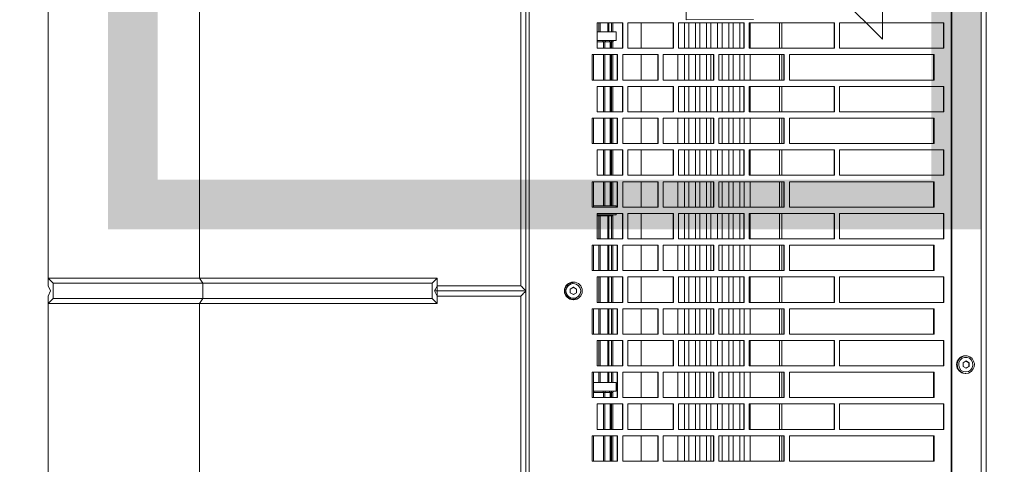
# Model space of a CAD drawing. Header units: millimetres. Extents: x 7483 to 13091, y 8111 to 13871.
# Tile 120 of 256: x 8736 to 8775, y 9952 to 9969. Entities that reach past the tile are written whole.
import ezdxf

# ---------------------------------------------------------------- set-up
doc = ezdxf.new("R2010")
doc.units = ezdxf.units.MM
for name, color, linetype, lineweight, true_color in [('a___wymiary', 7, 'Continuous', 5, 0x000000), ('IE_SRS', 7, 'Continuous', 18, 0x000000), ('OPRAWY_KIERUNKOWE', 7, 'Continuous', 5, 0x00e000), ('wymiary', 7, 'Continuous', 5, 0xb2b2b2)]:
    doc.layers.add(name, color=color, linetype=linetype, lineweight=lineweight, true_color=true_color)
doc.styles.add('Arial', font='arial.ttf')
doc.styles.get("Standard").update_dxf_attribs({"font": 'arial.ttf'})
doc.dimstyles.new('wymiary agp1', dxfattribs={"dimtxt": 16, "dimasz": 5, "dimexe": 30, "dimexo": 60, "dimgap": 1.8, "dimtad": 1, "dimdec": 3, "dimrnd": 0.5, "dimdsep": 46, "dimtxsty": 'Arial', "dimblk": 'znacznik', "dimcen": 1.5, "dimse1": 1, "dimse2": 1, "dimclrd": 256, "dimazin": 0, "dimtfac": 1, "dimtdec": 3, "dimtmove": 1, "dimatfit": 3, "dimldrblk": 'znacznik', "dimfxl": 0, "dimlwd": -1, "dimarcsym": 0})

# ---------------------------------------------------------------- blocks, each defined once
blk = doc.blocks.new('znacznik')
at = {"layer": 'a___wymiary'}
for p, q in [((0, 1.3936), (0, -1.3936)), ((1.3936, 0), (-1.3936, 0))]:
    blk.add_line(p, q, dxfattribs=at)
at = {"layer": 'a___wymiary', "const_width": 0.2}
blk.add_lwpolyline([(0.8759, 0.8759), (-0.8759, -0.8759)], dxfattribs=at)
blk = doc.blocks.new('*D1303')
at = {"layer": 'Defpoints', "color": 0, "transparency": 16777216}
for p in [(8555.286, 11469.362), (10277.023, 11469.362), (8692.028, 9219.562)]:
    blk.add_point(p, dxfattribs=at)
at = {"layer": 'wymiary', "color": 253, "true_color": 0x999999, "transparency": 16777216}
blk.add_line((8555.286, 9224.562), (8555.286, 11464.362), dxfattribs=at)
at = {"layer": 'wymiary', "color": 253, "true_color": 0x999999, "transparency": 16777216, "xscale": 5, "yscale": 5, "zscale": 5}
for p, rotation in [((8555.286, 11469.362), 90), ((8555.286, 9219.562), 270)]:
    blk.add_blockref('znacznik', p, dxfattribs=dict(at, rotation=rotation))
at = {"layer": 'wymiary', "color": 18, "true_color": 0x000000, "transparency": 16777216, "insert": (8545.317, 10344.462), "char_height": 16, "attachment_point": 5, "rotation": 90, "style": 'Arial'}
blk.add_mtext('2250', dxfattribs=at)
blk = doc.blocks.new('Drzwi góra')
at = {"layer": 'OPRAWY_KIERUNKOWE'}
for p, q in [((25.845, -5.573), (21.404, -5.571)), ((25.844, -8.211), (25.845, -5.573)), ((24.855, -11.524), (26.617, -13.285)), ((26.617, -13.285), (16.002, -13.285))]:
    blk.add_line(p, q, dxfattribs=at)
at = {"layer": 'OPRAWY_KIERUNKOWE', "const_width": 1.95}
blk.add_lwpolyline([(-33.116, 16.19), (33.116, 16.19), (33.116, -16.19), (-33.116, -16.19)], close=True, dxfattribs=at)
blk = doc.blocks.new('*U2186')
at = {"layer": 'OPRAWY_KIERUNKOWE', "xscale": -1, "rotation": 180}
blk.add_blockref('Drzwi góra', (0, 0), dxfattribs=at)
at = {"layer": 'OPRAWY_KIERUNKOWE', "flags": 8}
for tag, p, height in [('LABEL', (-36.738, -25.828), 18), ('EL', (-36.738, -44.966), 16.19), ('CB', (-36.738, -64.104), 16.19)]:
    blk.add_attdef(tag, p, '', height=height, dxfattribs=at)
at = {"layer": 'OPRAWY_KIERUNKOWE'}
for tag, p, height in [('PIKT', (-33.116, -26.11), 8), ('H', (-36.738, -83.242), 16.19)]:
    blk.add_attdef(tag, p, '', height=height, dxfattribs=at)
blk = doc.blocks.new('fffffffffffffffffffffffff')
at = {"layer": 'OPRAWY_KIERUNKOWE', "color": 90, "rotation": 270}
blk.add_blockref('*U2186', (88288.486, 9995.153, 1), dxfattribs=at)
blk = doc.blocks.new('A$C68926FC6')
at = {"color": 7, "linetype": 'Continuous'}
for p, q in [((-721.01, 0), (-496.01, 0)), ((-496.01, -59.61), (-496.01, 0)), ((-496.01, 0), (-494.01, -2)), ((-493.01, 0), (-496.01, 0)), ((-491.01, -1), (-493.01, 0)), ((-489.01, 0), (-491.01, -1)), ((-486.01, 0), (-489.01, 0)), ((-486.01, 0), (-488.01, -2)), ((-486.01, 0), (-486.01, -59.61)), ((-486.01, 0), (-261.01, 0)), ((-494.01, -60.93), (-494.01, -2)), ((-494.01, -2), (-488.01, -2)), ((-488.01, -60.93), (-488.01, -2)), ((-721.01, -59.61), (-496.01, -59.61)), ((-496.01, -153), (-496.01, -59.61)), ((-496.01, -59.61), (-494.01, -60.93)), ((-494.01, -151.05), (-494.01, -60.93)), ((-494.01, -60.93), (-488.01, -60.93)), ((-486.01, -59.61), (-488.01, -60.93)), ((-488.01, -151.05), (-488.01, -60.93)), ((-486.01, -59.61), (-486.01, -153)), ((-486.01, -59.61), (-261.01, -59.61)), ((-494.01, -151.05), (-496.01, -153)), ((-496.01, -153), (-493.01, -153)), ((-494.01, -151.05), (-488.01, -151.05)), ((-491.01, -153.02), (-493.01, -153)), ((-489.01, -153), (-491.01, -153.02)), ((-489.01, -153), (-486.01, -153)), ((-486.01, -153), (-488.01, -151.05)), ((775.99, -189.28), (-756.01, -189.28)), ((-726.01, -187.97), (-491.01, -187.97)), ((-724.01, -186.01), (-493.01, -186.01)), ((-491.01, -187.97), (-256.01, -187.97)), ((-489.01, -186.01), (-258.01, -186.01)), ((-494.51, -206.59), (-494.51, -206.61)), ((-491.73, -205.39), (-492.45, -206.64)), ((-492.45, -206.59), (-491.73, -207.84)), ((-492.45, -206.64), (-491.73, -207.88)), ((-491.73, -207.88), (-491.73, -207.84)), ((-491.73, -207.84), (-490.28, -207.84)), ((-489.56, -206.64), (-490.28, -205.39)), ((-490.28, -207.84), (-489.56, -206.59)), ((-490.28, -207.88), (-489.56, -206.64)), ((-490.28, -207.88), (-490.28, -207.84)), ((-487.51, -206.61), (-487.51, -206.59)), ((-548.01, -214.02), (-558.01, -214.02)), ((-558.01, -214.02), (-558.01, -224.03)), ((-548.01, -214.5), (-558.01, -214.5)), ((-548.01, -224.03), (-548.01, -214.02)), ((-545.51, -216.03), (-545.51, -226.03)), ((-535.51, -216.03), (-545.51, -216.03)), ((-535.51, -226.03), (-535.51, -216.03)), ((-523.01, -214.02), (-533.01, -214.02)), ((-533.01, -214.02), (-533.01, -224.03)), ((-523.01, -214.5), (-533.01, -214.5)), ((-530.51, -223.5), (-530.51, -214.5)), ((-527.01, -223.5), (-527.01, -214.5)), ((-523.01, -224.03), (-523.01, -214.02)), ((-520.51, -216.03), (-520.51, -226.03)), ((-510.51, -216.03), (-520.51, -216.03)), ((-510.51, -226.03), (-510.51, -216.03)), ((-498.01, -214.02), (-508.01, -214.02)), ((-508.01, -214.02), (-508.01, -224.03)), ((-498.01, -214.5), (-508.01, -214.5)), ((-498.01, -224.03), (-498.01, -214.02)), ((-495.51, -216.03), (-495.51, -226.03)), ((-485.51, -216.03), (-495.51, -216.03)), ((-485.51, -226.03), (-485.51, -216.03)), ((-473.01, -214.02), (-483.01, -214.02)), ((-483.01, -214.02), (-483.01, -224.03)), ((-473.01, -214.5), (-483.01, -214.5)), ((-473.01, -224.03), (-473.01, -214.02)), ((-470.51, -216.03), (-470.51, -226.03)), ((-460.51, -216.03), (-470.51, -216.03)), ((-461.01, -223.5), (-461.01, -216.03)), ((-460.51, -226.03), (-460.51, -216.03)), ((-448.01, -214.02), (-458.01, -214.02)), ((-458.01, -214.02), (-458.01, -224.03)), ((-448.01, -214.5), (-458.01, -214.5)), ((-457.51, -223.5), (-457.51, -214.45)), ((-448.01, -224.03), (-448.01, -214.02)), ((-445.51, -216.03), (-445.51, -226.03)), ((-435.51, -216.03), (-445.51, -216.03)), ((-435.51, -226.03), (-435.51, -216.03)), ((-423.01, -214.02), (-433.01, -214.02)), ((-433.01, -214.02), (-433.01, -224.03)), ((-423.01, -214.5), (-433.01, -214.5)), ((-423.01, -224.03), (-423.01, -214.02)), ((-420.51, -216.03), (-420.51, -226.03)), ((-410.51, -216.03), (-420.51, -216.03)), ((-410.51, -226.03), (-410.51, -216.03)), ((-398.01, -214.02), (-408.01, -214.02)), ((-408.01, -214.02), (-408.01, -224.03)), ((-398.01, -214.5), (-408.01, -214.5)), ((-398.01, -224.03), (-398.01, -214.02)), ((-395.51, -216.03), (-395.51, -226.03)), ((-385.51, -216.03), (-395.51, -216.03)), ((-392.51, -223.5), (-392.51, -216.03)), ((-389.01, -223.5), (-389.01, -216.03)), ((-385.51, -226.03), (-385.51, -216.03)), ((-558.01, -218.94), (-548.01, -218.94)), ((-545.51, -218.94), (-535.51, -218.94)), ((-533.01, -218.94), (-531.01, -218.94)), ((-527.01, -217.17), (-523.01, -217.17)), ((-527.01, -220.62), (-523.01, -220.62)), ((-520.51, -217.17), (-510.51, -217.17)), ((-520.51, -220.62), (-510.51, -220.62)), ((-508.01, -217.17), (-498.01, -217.17)), ((-508.01, -220.62), (-498.01, -220.62)), ((-495.51, -217.17), (-485.51, -217.17)), ((-495.51, -220.62), (-485.51, -220.62)), ((-483.01, -217.17), (-473.01, -217.17)), ((-483.01, -220.62), (-473.01, -220.62)), ((-470.51, -217.17), (-461.51, -217.17)), ((-470.51, -220.62), (-461.51, -220.62)), ((-457.51, -218.94), (-448.01, -218.94)), ((-445.51, -218.94), (-435.51, -218.94)), ((-433.01, -218.94), (-423.01, -218.94)), ((-420.51, -218.94), (-410.51, -218.94)), ((-408.01, -218.94), (-398.01, -218.94)), ((-395.51, -218.94), (-393.01, -218.94)), ((-389.01, -217.17), (-385.51, -217.17)), ((-389.01, -220.62), (-385.51, -220.62)), ((-558.01, -221.52), (-548.01, -221.52)), ((-558.01, -222.11), (-548.01, -222.11)), ((-558.01, -223.88), (-548.01, -223.88)), ((-558.01, -224.03), (-548.01, -224.03)), ((-545.51, -221.52), (-535.51, -221.52)), ((-545.51, -222.11), (-535.51, -222.11)), ((-533.01, -221.52), (-531.01, -221.52)), ((-533.01, -222.11), (-531.01, -222.11)), ((-533.01, -223.88), (-523.01, -223.88)), ((-533.01, -224.03), (-523.01, -224.03)), ((-530.51, -223.5), (-527.01, -223.5)), ((-527.01, -222.1), (-523.01, -222.1)), ((-520.51, -222.1), (-510.51, -222.1)), ((-508.01, -222.1), (-498.01, -222.1)), ((-508.01, -223.88), (-498.01, -223.88)), ((-508.01, -224.03), (-498.01, -224.03)), ((-495.51, -222.1), (-485.51, -222.1)), ((-483.01, -222.1), (-473.01, -222.1)), ((-483.01, -223.88), (-473.01, -223.88)), ((-483.01, -224.03), (-473.01, -224.03)), ((-470.51, -222.1), (-461.51, -222.1)), ((-461.01, -223.5), (-460.51, -223.5)), ((-458.01, -223.5), (-457.51, -223.5)), ((-458.01, -223.88), (-448.01, -223.88)), ((-458.01, -224.03), (-448.01, -224.03)), ((-457.51, -221.52), (-448.01, -221.52)), ((-457.51, -222.11), (-448.01, -222.11)), ((-445.51, -221.52), (-435.51, -221.52)), ((-445.51, -222.11), (-435.51, -222.11)), ((-433.01, -221.52), (-423.01, -221.52)), ((-433.01, -222.11), (-423.01, -222.11)), ((-433.01, -223.88), (-423.01, -223.88)), ((-433.01, -224.03), (-423.01, -224.03)), ((-420.51, -221.52), (-410.51, -221.52)), ((-420.51, -222.11), (-410.51, -222.11)), ((-408.01, -221.52), (-398.01, -221.52)), ((-408.01, -222.11), (-398.01, -222.11)), ((-408.01, -223.88), (-398.01, -223.88)), ((-408.01, -224.03), (-398.01, -224.03)), ((-395.51, -221.52), (-393.01, -221.52)), ((-395.51, -222.11), (-393.01, -222.11)), ((-392.51, -223.5), (-389.01, -223.5)), ((-389.01, -222.1), (-385.51, -222.1)), ((-548.01, -226.03), (-558.01, -226.03)), ((-558.01, -226.03), (-558.01, -240)), ((-548.01, -240), (-548.01, -226.03)), ((-545.51, -225.88), (-535.51, -225.88)), ((-545.51, -226.03), (-535.51, -226.03)), ((-545.51, -228.03), (-545.51, -245.97)), ((-535.51, -228.03), (-545.51, -228.03)), ((-535.51, -245.97), (-535.51, -228.03)), ((-523.01, -226.03), (-533.01, -226.03)), ((-533.01, -226.03), (-533.01, -240)), ((-523.01, -240), (-523.01, -226.03)), ((-520.51, -225.88), (-510.51, -225.88)), ((-520.51, -226.03), (-510.51, -226.03)), ((-520.51, -228.03), (-520.51, -245.97)), ((-510.51, -228.03), (-520.51, -228.03)), ((-510.51, -245.97), (-510.51, -228.03)), ((-498.01, -226.03), (-508.01, -226.03)), ((-508.01, -226.03), (-508.01, -240)), ((-498.01, -240), (-498.01, -226.03)), ((-495.51, -225.88), (-485.51, -225.88)), ((-495.51, -226.03), (-485.51, -226.03)), ((-495.51, -228.03), (-495.51, -245.97)), ((-485.51, -228.03), (-495.51, -228.03)), ((-485.51, -245.97), (-485.51, -228.03)), ((-473.01, -226.03), (-483.01, -226.03)), ((-483.01, -226.03), (-483.01, -240)), ((-473.01, -240), (-473.01, -226.03)), ((-470.51, -225.88), (-460.51, -225.88)), ((-470.51, -226.03), (-460.51, -226.03)), ((-470.51, -228.03), (-470.51, -245.97)), ((-460.51, -228.03), (-470.51, -228.03)), ((-460.51, -245.97), (-460.51, -228.03)), ((-448.01, -226.03), (-458.01, -226.03)), ((-458.01, -226.03), (-458.01, -240)), ((-448.01, -240), (-448.01, -226.03)), ((-445.51, -225.88), (-435.51, -225.88)), ((-445.51, -226.03), (-435.51, -226.03)), ((-445.51, -228.03), (-445.51, -245.97)), ((-435.51, -228.03), (-445.51, -228.03)), ((-435.51, -245.97), (-435.51, -228.03)), ((-423.01, -226.03), (-433.01, -226.03)), ((-433.01, -226.03), (-433.01, -240)), ((-423.01, -240), (-423.01, -226.03)), ((-420.51, -225.88), (-410.51, -225.88)), ((-420.51, -226.03), (-410.51, -226.03)), ((-420.51, -228.03), (-420.51, -245.97)), ((-410.51, -228.03), (-420.51, -228.03)), ((-410.51, -245.97), (-410.51, -228.03)), ((-398.01, -226.03), (-408.01, -226.03)), ((-408.01, -226.03), (-408.01, -240)), ((-398.01, -240), (-398.01, -226.03)), ((-395.51, -225.88), (-385.51, -225.88)), ((-395.51, -226.03), (-385.51, -226.03)), ((-395.51, -228.03), (-395.51, -245.97)), ((-385.51, -228.03), (-395.51, -228.03)), ((-385.51, -245.97), (-385.51, -228.03)), ((-548.01, -233.31), (-558.01, -233.31)), ((-535.51, -233.31), (-545.51, -233.31)), ((-523.01, -233.31), (-533.01, -233.31)), ((-510.51, -233.31), (-520.51, -233.31)), ((-498.01, -233.31), (-508.01, -233.31)), ((-485.51, -233.31), (-495.51, -233.31)), ((-473.01, -233.31), (-483.01, -233.31)), ((-460.51, -233.31), (-470.51, -233.31)), ((-448.01, -233.31), (-458.01, -233.31)), ((-435.51, -233.31), (-445.51, -233.31)), ((-423.01, -233.31), (-433.01, -233.31)), ((-410.51, -233.31), (-420.51, -233.31)), ((-398.01, -233.31), (-408.01, -233.31)), ((-385.51, -233.31), (-395.51, -233.31)), ((-558.01, -239.85), (-548.01, -239.85)), ((-558.01, -240), (-548.01, -240)), ((-533.01, -239.85), (-523.01, -239.85)), ((-533.01, -240), (-523.01, -240)), ((-508.01, -239.85), (-498.01, -239.85)), ((-508.01, -240), (-498.01, -240)), ((-483.01, -239.85), (-473.01, -239.85)), ((-483.01, -240), (-473.01, -240)), ((-458.01, -239.85), (-448.01, -239.85)), ((-458.01, -240), (-448.01, -240)), ((-433.01, -239.85), (-423.01, -239.85)), ((-433.01, -240), (-423.01, -240)), ((-408.01, -239.85), (-398.01, -239.85)), ((-408.01, -240), (-398.01, -240)), ((-548.01, -241.99), (-558.01, -241.99)), ((-558.01, -241.99), (-558.01, -261.87)), ((-548.01, -261.87), (-548.01, -241.99)), ((-523.01, -241.99), (-533.01, -241.99)), ((-533.01, -241.99), (-533.01, -261.87)), ((-523.01, -261.87), (-523.01, -241.99)), ((-498.01, -241.99), (-508.01, -241.99)), ((-508.01, -241.99), (-508.01, -261.87)), ((-498.01, -261.87), (-498.01, -241.99)), ((-473.01, -241.99), (-483.01, -241.99)), ((-483.01, -241.99), (-483.01, -261.87)), ((-473.01, -261.87), (-473.01, -241.99)), ((-448.01, -241.99), (-458.01, -241.99)), ((-458.01, -241.99), (-458.01, -261.87)), ((-448.01, -261.87), (-448.01, -241.99)), ((-423.01, -241.99), (-433.01, -241.99)), ((-433.01, -241.99), (-433.01, -261.87)), ((-423.01, -261.87), (-423.01, -241.99)), ((-398.01, -241.99), (-408.01, -241.99)), ((-408.01, -241.99), (-408.01, -261.87)), ((-398.01, -261.87), (-398.01, -241.99)), ((-548.01, -247.67), (-558.01, -247.67)), ((-545.51, -245.82), (-535.51, -245.82)), ((-545.51, -245.97), (-535.51, -245.97)), ((-523.01, -247.67), (-533.01, -247.67)), ((-520.51, -245.82), (-510.51, -245.82)), ((-520.51, -245.97), (-510.51, -245.97)), ((-498.01, -247.67), (-508.01, -247.67)), ((-495.51, -245.82), (-485.51, -245.82)), ((-495.51, -245.97), (-485.51, -245.97)), ((-473.01, -247.67), (-483.01, -247.67)), ((-470.51, -245.82), (-460.51, -245.82)), ((-470.51, -245.97), (-460.51, -245.97)), ((-448.01, -247.67), (-458.01, -247.67)), ((-445.51, -245.82), (-435.51, -245.82)), ((-445.51, -245.97), (-435.51, -245.97)), ((-423.01, -247.67), (-433.01, -247.67)), ((-420.51, -245.82), (-410.51, -245.82)), ((-420.51, -245.97), (-410.51, -245.97)), ((-398.01, -247.67), (-408.01, -247.67)), ((-395.51, -245.82), (-385.51, -245.82)), ((-395.51, -245.97), (-385.51, -245.97)), ((-548.01, -250.28), (-558.01, -250.28)), ((-545.51, -247.96), (-545.51, -273.77)), ((-535.51, -247.96), (-545.51, -247.96)), ((-535.51, -250.28), (-545.51, -250.28)), ((-535.51, -273.77), (-535.51, -247.96)), ((-523.01, -250.28), (-533.01, -250.28)), ((-520.51, -247.96), (-520.51, -273.77)), ((-510.51, -247.96), (-520.51, -247.96)), ((-510.51, -250.28), (-520.51, -250.28)), ((-510.51, -273.77), (-510.51, -247.96)), ((-498.01, -250.28), (-508.01, -250.28)), ((-495.51, -247.96), (-495.51, -273.77)), ((-485.51, -247.96), (-495.51, -247.96)), ((-485.51, -250.28), (-495.51, -250.28)), ((-485.51, -273.77), (-485.51, -247.96)), ((-473.01, -250.28), (-483.01, -250.28)), ((-470.51, -247.96), (-470.51, -273.77)), ((-460.51, -247.96), (-470.51, -247.96)), ((-460.51, -250.28), (-470.51, -250.28)), ((-460.51, -273.77), (-460.51, -247.96)), ((-448.01, -250.28), (-458.01, -250.28)), ((-445.51, -247.96), (-445.51, -273.77)), ((-435.51, -247.96), (-445.51, -247.96)), ((-435.51, -250.28), (-445.51, -250.28)), ((-435.51, -273.77), (-435.51, -247.96)), ((-423.01, -250.28), (-433.01, -250.28)), ((-420.51, -247.96), (-420.51, -273.77)), ((-410.51, -247.96), (-420.51, -247.96)), ((-410.51, -250.28), (-420.51, -250.28)), ((-410.51, -273.77), (-410.51, -247.96)), ((-398.01, -250.28), (-408.01, -250.28)), ((-395.51, -247.96), (-395.51, -273.77)), ((-385.51, -247.96), (-395.51, -247.96)), ((-385.51, -250.28), (-395.51, -250.28)), ((-385.51, -273.77), (-385.51, -247.96)), ((-558.01, -252.02), (-548.01, -252.02)), ((-548.01, -254.63), (-558.01, -254.63)), ((-545.51, -252.02), (-535.51, -252.02)), ((-535.51, -254.63), (-545.51, -254.63)), ((-533.01, -252.02), (-523.01, -252.02)), ((-523.01, -254.63), (-533.01, -254.63)), ((-520.51, -252.02), (-510.51, -252.02)), ((-510.51, -254.63), (-520.51, -254.63)), ((-508.01, -252.02), (-498.01, -252.02)), ((-498.01, -254.63), (-508.01, -254.63)), ((-495.51, -252.02), (-485.51, -252.02)), ((-485.51, -254.63), (-495.51, -254.63)), ((-483.01, -252.02), (-473.01, -252.02)), ((-473.01, -254.63), (-483.01, -254.63)), ((-470.51, -252.02), (-460.51, -252.02)), ((-460.51, -254.63), (-470.51, -254.63)), ((-458.01, -252.02), (-448.01, -252.02)), ((-448.01, -254.63), (-458.01, -254.63)), ((-445.51, -252.02), (-435.51, -252.02)), ((-435.51, -254.63), (-445.51, -254.63)), ((-433.01, -252.02), (-423.01, -252.02)), ((-423.01, -254.63), (-433.01, -254.63)), ((-420.51, -252.02), (-410.51, -252.02)), ((-410.51, -254.63), (-420.51, -254.63)), ((-408.01, -252.02), (-398.01, -252.02)), ((-398.01, -254.63), (-408.01, -254.63)), ((-395.51, -252.02), (-385.51, -252.02)), ((-385.51, -254.63), (-395.51, -254.63)), ((-558.01, -256.37), (-548.01, -256.37)), ((-548.01, -258.99), (-558.01, -258.99)), ((-545.51, -256.37), (-535.51, -256.37)), ((-535.51, -258.99), (-545.51, -258.99)), ((-533.01, -256.37), (-523.01, -256.37)), ((-523.01, -258.99), (-533.01, -258.99)), ((-520.51, -256.37), (-510.51, -256.37)), ((-510.51, -258.99), (-520.51, -258.99)), ((-508.01, -256.37), (-498.01, -256.37)), ((-498.01, -258.99), (-508.01, -258.99)), ((-495.51, -256.37), (-485.51, -256.37)), ((-485.51, -258.99), (-495.51, -258.99)), ((-483.01, -256.37), (-473.01, -256.37)), ((-473.01, -258.99), (-483.01, -258.99)), ((-470.51, -256.37), (-460.51, -256.37)), ((-460.51, -258.99), (-470.51, -258.99)), ((-458.01, -256.37), (-448.01, -256.37)), ((-448.01, -258.99), (-458.01, -258.99)), ((-445.51, -256.37), (-435.51, -256.37)), ((-435.51, -258.99), (-445.51, -258.99)), ((-433.01, -256.37), (-423.01, -256.37)), ((-423.01, -258.99), (-433.01, -258.99)), ((-420.51, -256.37), (-410.51, -256.37)), ((-410.51, -258.99), (-420.51, -258.99)), ((-408.01, -256.37), (-398.01, -256.37)), ((-398.01, -258.99), (-408.01, -258.99)), ((-395.51, -256.37), (-385.51, -256.37)), ((-385.51, -258.99), (-395.51, -258.99)), ((-558.01, -260.73), (-548.01, -260.73)), ((-558.01, -261.73), (-548.01, -261.73)), ((-558.01, -261.87), (-548.01, -261.87)), ((-545.51, -260.73), (-535.51, -260.73)), ((-533.01, -260.73), (-523.01, -260.73)), ((-533.01, -261.73), (-523.01, -261.73)), ((-533.01, -261.87), (-523.01, -261.87)), ((-520.51, -260.73), (-510.51, -260.73)), ((-508.01, -260.73), (-498.01, -260.73)), ((-508.01, -261.73), (-498.01, -261.73)), ((-508.01, -261.87), (-498.01, -261.87)), ((-495.51, -260.73), (-485.51, -260.73)), ((-483.01, -260.73), (-473.01, -260.73)), ((-483.01, -261.73), (-473.01, -261.73)), ((-483.01, -261.87), (-473.01, -261.87)), ((-470.51, -260.73), (-460.51, -260.73)), ((-458.01, -260.73), (-448.01, -260.73)), ((-458.01, -261.73), (-448.01, -261.73)), ((-458.01, -261.87), (-448.01, -261.87)), ((-445.51, -260.73), (-435.51, -260.73)), ((-433.01, -260.73), (-423.01, -260.73)), ((-433.01, -261.73), (-423.01, -261.73)), ((-433.01, -261.87), (-423.01, -261.87)), ((-420.51, -260.73), (-410.51, -260.73)), ((-408.01, -260.73), (-398.01, -260.73)), ((-408.01, -261.73), (-398.01, -261.73)), ((-408.01, -261.87), (-398.01, -261.87)), ((-395.51, -260.73), (-385.51, -260.73)), ((-548.01, -263.86), (-558.01, -263.86)), ((-558.01, -263.86), (-558.01, -289.58)), ((-558.01, -265.08), (-548.01, -265.08)), ((-548.01, -289.58), (-548.01, -263.86)), ((-535.51, -263.34), (-545.51, -263.34)), ((-545.51, -265.08), (-535.51, -265.08)), ((-523.01, -263.86), (-533.01, -263.86)), ((-533.01, -263.86), (-533.01, -289.58)), ((-533.01, -265.08), (-523.01, -265.08)), ((-523.01, -289.58), (-523.01, -263.86)), ((-510.51, -263.34), (-520.51, -263.34)), ((-520.51, -265.08), (-510.51, -265.08)), ((-498.01, -263.86), (-508.01, -263.86)), ((-508.01, -263.86), (-508.01, -289.58)), ((-508.01, -265.08), (-498.01, -265.08)), ((-498.01, -289.58), (-498.01, -263.86)), ((-485.51, -263.34), (-495.51, -263.34)), ((-495.51, -265.08), (-485.51, -265.08)), ((-473.01, -263.86), (-483.01, -263.86)), ((-483.01, -263.86), (-483.01, -289.58)), ((-483.01, -265.08), (-473.01, -265.08)), ((-473.01, -289.58), (-473.01, -263.86)), ((-460.51, -263.34), (-470.51, -263.34)), ((-470.51, -265.08), (-460.51, -265.08)), ((-448.01, -263.86), (-458.01, -263.86)), ((-458.01, -263.86), (-458.01, -289.58)), ((-458.01, -265.08), (-448.01, -265.08)), ((-448.01, -289.58), (-448.01, -263.86)), ((-435.51, -263.34), (-445.51, -263.34)), ((-445.51, -265.08), (-435.51, -265.08)), ((-423.01, -263.86), (-433.01, -263.86)), ((-433.01, -263.86), (-433.01, -289.58)), ((-433.01, -265.08), (-423.01, -265.08)), ((-423.01, -289.58), (-423.01, -263.86)), ((-410.51, -263.34), (-420.51, -263.34)), ((-420.51, -265.08), (-410.51, -265.08)), ((-398.01, -263.86), (-408.01, -263.86)), ((-408.01, -263.86), (-408.01, -289.58)), ((-408.01, -265.08), (-398.01, -265.08)), ((-398.01, -289.58), (-398.01, -263.86)), ((-385.51, -263.34), (-395.51, -263.34)), ((-395.51, -265.08), (-385.51, -265.08)), ((-548.01, -267.69), (-558.01, -267.69)), ((-558.01, -269.43), (-548.01, -269.43)), ((-535.51, -267.69), (-545.51, -267.69)), ((-545.51, -269.43), (-535.51, -269.43)), ((-523.01, -267.69), (-533.01, -267.69)), ((-533.01, -269.43), (-523.01, -269.43)), ((-510.51, -267.69), (-520.51, -267.69)), ((-520.51, -269.43), (-510.51, -269.43)), ((-498.01, -267.69), (-508.01, -267.69)), ((-508.01, -269.43), (-498.01, -269.43)), ((-485.51, -267.69), (-495.51, -267.69)), ((-495.51, -269.43), (-485.51, -269.43)), ((-473.01, -267.69), (-483.01, -267.69)), ((-483.01, -269.43), (-473.01, -269.43)), ((-460.51, -267.69), (-470.51, -267.69)), ((-470.51, -269.43), (-460.51, -269.43)), ((-448.01, -267.69), (-458.01, -267.69)), ((-458.01, -269.43), (-448.01, -269.43)), ((-435.51, -267.69), (-445.51, -267.69)), ((-445.51, -269.43), (-435.51, -269.43)), ((-423.01, -267.69), (-433.01, -267.69)), ((-433.01, -269.43), (-423.01, -269.43)), ((-410.51, -267.69), (-420.51, -267.69)), ((-420.51, -269.43), (-410.51, -269.43)), ((-398.01, -267.69), (-408.01, -267.69)), ((-408.01, -269.43), (-398.01, -269.43)), ((-385.51, -267.69), (-395.51, -267.69)), ((-395.51, -269.43), (-385.51, -269.43)), ((-548.01, -272.04), (-558.01, -272.04)), ((-558.01, -273.79), (-548.01, -273.79)), ((-535.51, -272.04), (-545.51, -272.04)), ((-545.51, -273.62), (-535.51, -273.62)), ((-545.51, -273.77), (-535.51, -273.77)), ((-523.01, -272.04), (-533.01, -272.04)), ((-533.01, -273.79), (-523.01, -273.79)), ((-510.51, -272.04), (-520.51, -272.04)), ((-520.51, -273.62), (-510.51, -273.62)), ((-520.51, -273.77), (-510.51, -273.77)), ((-498.01, -272.04), (-508.01, -272.04)), ((-508.01, -273.79), (-498.01, -273.79)), ((-485.51, -272.04), (-495.51, -272.04)), ((-495.51, -273.62), (-485.51, -273.62)), ((-495.51, -273.77), (-485.51, -273.77)), ((-473.01, -272.04), (-483.01, -272.04)), ((-483.01, -273.79), (-473.01, -273.79)), ((-460.51, -272.04), (-470.51, -272.04)), ((-470.51, -273.62), (-460.51, -273.62)), ((-470.51, -273.77), (-460.51, -273.77)), ((-448.01, -272.04), (-458.01, -272.04)), ((-458.01, -273.79), (-448.01, -273.79)), ((-435.51, -272.04), (-445.51, -272.04)), ((-445.51, -273.62), (-435.51, -273.62)), ((-445.51, -273.77), (-435.51, -273.77)), ((-423.01, -272.04), (-433.01, -272.04)), ((-433.01, -273.79), (-423.01, -273.79)), ((-410.51, -272.04), (-420.51, -272.04)), ((-420.51, -273.62), (-410.51, -273.62)), ((-420.51, -273.77), (-410.51, -273.77)), ((-398.01, -272.04), (-408.01, -272.04)), ((-408.01, -273.79), (-398.01, -273.79)), ((-385.51, -272.04), (-395.51, -272.04)), ((-395.51, -273.62), (-385.51, -273.62)), ((-395.51, -273.77), (-385.51, -273.77)), ((-548.01, -276.11), (-558.01, -276.11)), ((-545.51, -275.75), (-545.51, -309.28)), ((-535.51, -275.75), (-545.51, -275.75)), ((-535.51, -276.11), (-545.51, -276.11)), ((-535.51, -309.28), (-535.51, -275.75)), ((-523.01, -276.11), (-533.01, -276.11)), ((-520.51, -275.75), (-520.51, -309.28)), ((-510.51, -275.75), (-520.51, -275.75)), ((-510.51, -276.11), (-520.51, -276.11)), ((-510.51, -309.28), (-510.51, -275.75)), ((-498.01, -276.11), (-508.01, -276.11)), ((-495.51, -275.75), (-495.51, -309.28)), ((-485.51, -275.75), (-495.51, -275.75)), ((-485.51, -276.11), (-495.51, -276.11)), ((-485.51, -309.28), (-485.51, -275.75)), ((-473.01, -276.11), (-483.01, -276.11)), ((-470.51, -275.75), (-470.51, -309.28)), ((-460.51, -275.75), (-470.51, -275.75)), ((-460.51, -276.11), (-470.51, -276.11)), ((-460.51, -309.28), (-460.51, -275.75)), ((-448.01, -276.11), (-458.01, -276.11)), ((-445.51, -275.75), (-445.51, -309.28)), ((-435.51, -275.75), (-445.51, -275.75)), ((-435.51, -276.11), (-445.51, -276.11)), ((-435.51, -309.28), (-435.51, -275.75)), ((-423.01, -276.11), (-433.01, -276.11)), ((-420.51, -275.75), (-420.51, -309.28)), ((-410.51, -275.75), (-420.51, -275.75)), ((-410.51, -276.11), (-420.51, -276.11)), ((-410.51, -309.28), (-410.51, -275.75)), ((-398.01, -276.11), (-408.01, -276.11)), ((-395.51, -275.75), (-395.51, -309.28)), ((-385.51, -275.75), (-395.51, -275.75)), ((-385.51, -276.11), (-395.51, -276.11)), ((-385.51, -309.28), (-385.51, -275.75)), ((-558.01, -289.43), (-548.01, -289.43)), ((-558.01, -289.58), (-548.01, -289.58)), ((-533.01, -289.43), (-523.01, -289.43)), ((-533.01, -289.58), (-523.01, -289.58)), ((-508.01, -289.43), (-498.01, -289.43)), ((-508.01, -289.58), (-498.01, -289.58)), ((-483.01, -289.43), (-473.01, -289.43)), ((-483.01, -289.58), (-473.01, -289.58)), ((-458.01, -289.43), (-448.01, -289.43)), ((-458.01, -289.58), (-448.01, -289.58)), ((-433.01, -289.43), (-423.01, -289.43)), ((-433.01, -289.58), (-423.01, -289.58)), ((-408.01, -289.43), (-398.01, -289.43)), ((-408.01, -289.58), (-398.01, -289.58)), ((-558.01, -291.55), (-558.01, -348.45)), ((-548.01, -291.55), (-558.01, -291.55)), ((-548.01, -348.45), (-548.01, -291.55)), ((-533.01, -291.55), (-533.01, -348.45)), ((-523.01, -291.55), (-533.01, -291.55)), ((-523.01, -348.45), (-523.01, -291.55)), ((-508.01, -291.55), (-508.01, -348.45)), ((-498.01, -291.55), (-508.01, -291.55)), ((-498.01, -348.45), (-498.01, -291.55)), ((-483.01, -291.55), (-483.01, -348.45)), ((-473.01, -291.55), (-483.01, -291.55)), ((-473.01, -348.45), (-473.01, -291.55)), ((-458.01, -291.55), (-458.01, -348.45)), ((-448.01, -291.55), (-458.01, -291.55)), ((-448.01, -348.45), (-448.01, -291.55)), ((-433.01, -291.55), (-433.01, -348.45)), ((-423.01, -291.55), (-433.01, -291.55)), ((-423.01, -348.45), (-423.01, -291.55)), ((-408.01, -291.55), (-408.01, -348.45)), ((-398.01, -291.55), (-408.01, -291.55)), ((-398.01, -348.45), (-398.01, -291.55)), ((-545.51, -309.13), (-535.51, -309.13)), ((-545.51, -309.28), (-535.51, -309.28)), ((-520.51, -309.13), (-510.51, -309.13)), ((-520.51, -309.28), (-510.51, -309.28)), ((-495.51, -309.13), (-485.51, -309.13)), ((-495.51, -309.28), (-485.51, -309.28)), ((-470.51, -309.13), (-460.51, -309.13)), ((-470.51, -309.28), (-460.51, -309.28)), ((-445.51, -309.13), (-435.51, -309.13)), ((-445.51, -309.28), (-435.51, -309.28)), ((-420.51, -309.13), (-410.51, -309.13)), ((-420.51, -309.28), (-410.51, -309.28)), ((-395.51, -309.13), (-385.51, -309.13)), ((-395.51, -309.28), (-385.51, -309.28)), ((-545.51, -311.24), (-545.51, -352.35)), ((-535.51, -311.24), (-545.51, -311.24)), ((-535.51, -352.35), (-535.51, -311.24)), ((-520.51, -311.24), (-520.51, -352.35)), ((-510.51, -311.24), (-520.51, -311.24)), ((-510.51, -352.35), (-510.51, -311.24)), ((-495.51, -311.24), (-495.51, -352.35)), ((-485.51, -311.24), (-495.51, -311.24)), ((-485.51, -352.35), (-485.51, -311.24)), ((-470.51, -311.24), (-470.51, -352.35)), ((-460.51, -311.24), (-470.51, -311.24)), ((-460.51, -352.35), (-460.51, -311.24)), ((-445.51, -311.24), (-445.51, -352.35)), ((-435.51, -311.24), (-445.51, -311.24)), ((-435.51, -352.35), (-435.51, -311.24)), ((-420.51, -311.24), (-420.51, -352.35)), ((-410.51, -311.24), (-420.51, -311.24)), ((-410.51, -352.35), (-410.51, -311.24)), ((-395.51, -311.24), (-395.51, -352.35)), ((-385.51, -311.24), (-395.51, -311.24)), ((-385.51, -352.35), (-385.51, -311.24)), ((-558.01, -348.3), (-548.01, -348.3)), ((-558.01, -348.45), (-548.01, -348.45)), ((-533.01, -348.3), (-523.01, -348.3)), ((-533.01, -348.45), (-523.01, -348.45)), ((-508.01, -348.3), (-498.01, -348.3)), ((-508.01, -348.45), (-498.01, -348.45)), ((-483.01, -348.3), (-473.01, -348.3)), ((-483.01, -348.45), (-473.01, -348.45)), ((-458.01, -348.3), (-448.01, -348.3)), ((-458.01, -348.45), (-448.01, -348.45)), ((-433.01, -348.3), (-423.01, -348.3)), ((-433.01, -348.45), (-423.01, -348.45)), ((-408.01, -348.3), (-398.01, -348.3)), ((-408.01, -348.45), (-398.01, -348.45)), ((-545.51, -352.2), (-535.51, -352.2)), ((-545.51, -352.35), (-535.51, -352.35)), ((-520.51, -352.2), (-510.51, -352.2)), ((-520.51, -352.35), (-510.51, -352.35)), ((-495.51, -352.2), (-485.51, -352.2)), ((-495.51, -352.35), (-485.51, -352.35)), ((-470.51, -352.2), (-460.51, -352.2)), ((-470.51, -352.35), (-460.51, -352.35)), ((-445.51, -352.2), (-435.51, -352.2)), ((-445.51, -352.35), (-435.51, -352.35)), ((-420.51, -352.2), (-410.51, -352.2)), ((-420.51, -352.35), (-410.51, -352.35)), ((-395.51, -352.2), (-385.51, -352.2)), ((-395.51, -352.35), (-385.51, -352.35)), ((-756.01, -355.2), (775.99, -355.2)), ((-756.01, -355.44), (775.99, -355.44)), ((-520.73, -359.89), (-521.45, -361.1)), ((-518.56, -361.1), (-519.29, -359.89)), ((-523.51, -360.76), (-523.51, -360.95)), ((-521.45, -360.87), (-520.73, -362.08)), ((-521.45, -361.1), (-520.73, -362.3)), ((-520.73, -362.3), (-520.73, -362.08)), ((-520.73, -362.08), (-519.29, -362.08)), ((-519.29, -362.08), (-518.56, -360.87)), ((-519.29, -362.3), (-518.56, -361.1)), ((-519.29, -362.3), (-519.29, -362.08)), ((-516.51, -360.95), (-516.51, -360.76)), ((-756.01, -367), (775.99, -367)), ((-644.73, -368.9), (775.99, -368.9))]:
    blk.add_line(p, q, dxfattribs=at)
at = {"color": 8, "linetype": 'Continuous'}
for p, q in [((-531.01, -218.45), (-531.01, -214.45)), ((-527.01, -216.67), (-523.01, -216.67)), ((-520.51, -216.67), (-510.51, -216.67)), ((-508.01, -216.67), (-498.01, -216.67)), ((-495.51, -216.67), (-485.51, -216.67)), ((-483.01, -216.67), (-473.01, -216.67)), ((-470.51, -216.67), (-461.51, -216.67)), ((-461.51, -216.67), (-461.51, -216.03)), ((-461.51, -217.17), (-461.51, -216.67)), ((-393.01, -218.45), (-393.01, -216.03)), ((-389.01, -216.67), (-385.51, -216.67)), ((-558.01, -218.45), (-548.01, -218.45)), ((-545.51, -218.45), (-535.51, -218.45)), ((-533.01, -218.45), (-531.01, -218.45)), ((-531.01, -218.94), (-531.01, -218.45)), ((-531.01, -221.05), (-531.01, -218.94)), ((-527.01, -220.13), (-523.01, -220.13)), ((-520.51, -220.13), (-510.51, -220.13)), ((-508.01, -220.13), (-498.01, -220.13)), ((-495.51, -220.13), (-485.51, -220.13)), ((-483.01, -220.13), (-473.01, -220.13)), ((-470.51, -220.13), (-461.51, -220.13)), ((-461.51, -220.13), (-461.51, -217.17)), ((-461.51, -220.62), (-461.51, -220.13)), ((-461.51, -221.63), (-461.51, -220.62)), ((-457.51, -218.45), (-448.01, -218.45)), ((-445.51, -218.45), (-435.51, -218.45)), ((-433.01, -218.45), (-423.01, -218.45)), ((-420.51, -218.45), (-410.51, -218.45)), ((-408.01, -218.45), (-398.01, -218.45)), ((-395.51, -218.45), (-393.01, -218.45)), ((-393.01, -218.94), (-393.01, -218.45)), ((-393.01, -221.05), (-393.01, -218.94)), ((-389.01, -220.13), (-385.51, -220.13)), ((-558.01, -221.05), (-548.01, -221.05)), ((-558.01, -221.65), (-548.01, -221.65)), ((-545.51, -221.05), (-535.51, -221.05)), ((-545.51, -221.65), (-535.51, -221.65)), ((-533.01, -221.05), (-531.01, -221.05)), ((-533.01, -221.65), (-531.01, -221.65)), ((-531.01, -221.52), (-531.01, -221.05)), ((-531.01, -221.65), (-531.01, -221.52)), ((-531.01, -222.11), (-531.01, -221.65)), ((-527.01, -221.63), (-523.01, -221.63)), ((-520.51, -221.63), (-510.51, -221.63)), ((-508.01, -221.63), (-498.01, -221.63)), ((-495.51, -221.63), (-485.51, -221.63)), ((-483.01, -221.63), (-473.01, -221.63)), ((-470.51, -221.63), (-461.51, -221.63)), ((-461.51, -222.1), (-461.51, -221.63)), ((-457.51, -221.05), (-448.01, -221.05)), ((-457.51, -221.65), (-448.01, -221.65)), ((-445.51, -221.05), (-435.51, -221.05)), ((-445.51, -221.65), (-435.51, -221.65)), ((-433.01, -221.05), (-423.01, -221.05)), ((-433.01, -221.65), (-423.01, -221.65)), ((-420.51, -221.05), (-410.51, -221.05)), ((-420.51, -221.65), (-410.51, -221.65)), ((-408.01, -221.05), (-398.01, -221.05)), ((-408.01, -221.65), (-398.01, -221.65)), ((-395.51, -221.05), (-393.01, -221.05)), ((-395.51, -221.65), (-393.01, -221.65)), ((-393.01, -221.52), (-393.01, -221.05)), ((-393.01, -221.65), (-393.01, -221.52)), ((-393.01, -222.11), (-393.01, -221.65)), ((-389.01, -221.63), (-385.51, -221.63)), ((-558.01, -287.65), (-548.01, -287.65)), ((-558.01, -288.59), (-548.01, -288.59)), ((-545.51, -287.65), (-535.51, -287.65)), ((-545.51, -288.59), (-535.51, -288.59)), ((-533.01, -287.65), (-523.01, -287.65)), ((-533.01, -288.59), (-523.01, -288.59)), ((-520.51, -287.65), (-510.51, -287.65)), ((-520.51, -288.59), (-510.51, -288.59)), ((-508.01, -287.65), (-498.01, -287.65)), ((-508.01, -288.59), (-498.01, -288.59)), ((-495.51, -287.65), (-485.51, -287.65)), ((-495.51, -288.59), (-485.51, -288.59)), ((-483.01, -287.65), (-473.01, -287.65)), ((-483.01, -288.59), (-473.01, -288.59)), ((-470.51, -287.65), (-460.51, -287.65)), ((-470.51, -288.59), (-460.51, -288.59)), ((-458.01, -287.65), (-448.01, -287.65)), ((-458.01, -288.59), (-448.01, -288.59)), ((-445.51, -287.65), (-435.51, -287.65)), ((-445.51, -288.59), (-435.51, -288.59)), ((-433.01, -287.65), (-423.01, -287.65)), ((-433.01, -288.59), (-423.01, -288.59)), ((-420.51, -287.65), (-410.51, -287.65)), ((-420.51, -288.59), (-410.51, -288.59)), ((-408.01, -287.65), (-398.01, -287.65)), ((-408.01, -288.59), (-398.01, -288.59)), ((-395.51, -287.65), (-385.51, -287.65)), ((-395.51, -288.59), (-385.51, -288.59))]:
    blk.add_line(p, q, dxfattribs=at)
at = {"color": 7, "linetype": 'Continuous'}
for points in [[(-523.51, -360.95), (-523.32, -362.05), (-522.77, -363.03), (-521.92, -363.78), (-520.87, -364.23), (-519.72, -364.32), (-518.6, -364.04), (-517.64, -363.44), (-516.93, -362.56), (-516.56, -361.5), (-516.56, -360.39), (-516.93, -359.34), (-517.64, -358.46), (-518.6, -357.85), (-519.72, -357.58), (-520.87, -357.67), (-521.92, -358.12), (-522.77, -358.87), (-523.32, -359.85), (-523.51, -360.95)], [(-522.91, -360.95), (-522.71, -361.96), (-522.15, -362.84), (-521.3, -363.46), (-520.27, -363.74), (-519.21, -363.64), (-518.26, -363.18), (-517.54, -362.42), (-517.16, -361.46), (-517.16, -360.43), (-517.54, -359.47), (-518.26, -358.71), (-519.21, -358.25), (-520.27, -358.16), (-521.3, -358.44), (-522.15, -359.06), (-522.71, -359.94), (-522.91, -360.95)]]:
    blk.add_lwpolyline(points, dxfattribs=at)
for radius in [3.5, 2.9]:
    blk.add_circle((-491.01, -206.61), radius, dxfattribs=at)
for centre, radius, start, end in [((-531.01, -214.95), 0.5, 0, 64.3964), ((-461.5, -216.18), 0.496, 269.5696, 359.5573), ((-531, -217.96), 0.492, 269.1112, 359.0894), ((-531.01, -219.44), 0.5, 0, 90), ((-530.99, -220.57), 0.48, 267.5234, 357.293), ((-461.51, -217.67), 0.5, 0, 90), ((-461.49, -219.65), 0.486, 268.3294, 358.2171), ((-461.51, -221.12), 0.5, 0, 90), ((-393, -217.96), 0.492, 269.1044, 359.0893), ((-393.01, -219.44), 0.5, 0, 90), ((-392.99, -220.57), 0.48, 267.5168, 357.2928), ((-531.01, -222.02), 0.5, 0, 90), ((-531.01, -222.61), 0.5, 0, 90), ((-461.48, -221.16), 0.471, 266.3305, 355.7797), ((-461.51, -222.6), 0.5, 0, 90), ((-393.01, -222.02), 0.5, 0, 90), ((-393.01, -222.61), 0.5, 0, 90), ((-520.01, -360.82), 3.5, 1.3321, 178.6679)]:
    blk.add_arc(centre, radius, start, end, dxfattribs=at)
at = {"color": 8, "linetype": 'Continuous'}
for centre, radius, start, end in [((-531.01, -214.95), 0.5, 359.9991, 63.0464), ((-531, -221.08), 0.577, 269.7493, 296.0523), ((-393, -221.08), 0.577, 269.7435, 296.0523)]:
    blk.add_arc(centre, radius, start, end, dxfattribs=at)
at = {"color": 7, "linetype": 'Continuous'}
for points, knots in [([(-493.01, -153), (-492.84, -152.92), (-492.51, -152.76), (-491.84, -152.43), (-491.34, -152.19), (-491.01, -152.02)], [0, 0, 0, 0, 0.250003, 0.500005, 1, 1, 1, 1]), ([(-493.01, -186.01), (-493.01, -180.51), (-493.01, -169.5), (-493.01, -158.5), (-493.01, -153)], [0, 0, 0, 0, 0.5, 1, 1, 1, 1]), ([(-491.01, -152.02), (-490.67, -152.19), (-490.17, -152.43), (-489.51, -152.76), (-489.17, -152.92), (-489.01, -153)], [0, 0, 0, 0, 0.500005, 0.750002, 1, 1, 1, 1]), ([(-491.01, -153.02), (-491.01, -152.83), (-491.01, -152.5), (-491.01, -152.17), (-491.01, -152.02)], [0, 0, 0, 0, 0.559992, 1, 1, 1, 1]), ([(-491.01, -187.97), (-491.01, -181.45), (-491.01, -169.8), (-491.01, -158.15), (-491.01, -153.02)], [0, 0, 0, 0, 0.559971, 1, 1, 1, 1]), ([(-489.01, -186.01), (-489.01, -180.51), (-489.01, -169.5), (-489.01, -158.5), (-489.01, -153)], [0, 0, 0, 0, 0.5, 1, 1, 1, 1]), ([(-493.01, -186.01), (-492.76, -186.25), (-492.3, -186.7), (-491.63, -187.36), (-491.22, -187.77), (-491.01, -187.97)], [0, 0, 0, 0, 0.3732441, 0.6866179, 1, 1, 1, 1]), ([(-491.01, -187.97), (-490.76, -187.73), (-490.3, -187.28), (-489.63, -186.62), (-489.22, -186.21), (-489.01, -186.01)], [0, 0, 0, 0, 0.37324, 0.6866174, 1, 1, 1, 1]), ([(-487.76, -206.54), (-487.8, -206.11), (-487.89, -205.26), (-488.66, -204.19), (-489.72, -203.44), (-491.01, -203.22), (-492.29, -203.44), (-493.36, -204.19), (-494.1, -205.25), (-494.35, -206.52), (-494.14, -207.33), (-494.03, -207.71)], [0, 0, 0, 0, 0.11158, 0.223589, 0.335248, 0.447179, 0.558864, 0.670775, 0.782574, 0.894553, 1, 1, 1, 1])]:
    blk.add_open_spline(points, degree=3, knots=knots, dxfattribs=at)
for points in [[(-490.28, -205.39), (-490.53, -205.39), (-491.01, -205.39), (-491.49, -205.39), (-491.73, -205.39)], [(-491.73, -207.88), (-491.49, -207.88), (-491.01, -207.89), (-490.53, -207.88), (-490.28, -207.88)], [(-519.29, -359.89), (-519.53, -359.89), (-520.01, -359.91), (-520.49, -359.89), (-520.73, -359.89)], [(-520.73, -362.3), (-520.49, -362.31), (-520.01, -362.32), (-519.53, -362.31), (-519.29, -362.3)]]:
    blk.add_open_spline(points, degree=3, dxfattribs=at)
blk = doc.blocks.new('c.o. ściany_2024-09-18')
at = {"xscale": 0.1, "yscale": 0.1, "zscale": 0.1, "rotation": 90}
blk.add_blockref('A$C68926FC6', (3, -1443.679), dxfattribs=at)

msp = doc.modelspace()

# ---------------------------------------------------------------- block references
at = {"layer": 'IE_SRS'}
msp.add_blockref('fffffffffffffffffffffffff', (-79531.6686, 0), dxfattribs=at)
at = {"layer": 'wymiary'}
msp.add_blockref('c.o. ściany_2024-09-18', (8734.2884, 11451.4122), dxfattribs=at)

# ---------------------------------------------------------------- dimensions: what is measured, and where the dimension line sits
dim = msp.add_linear_dim(base=(8555.2864, 11469.3622), p1=(8692.0284, 9219.5616), p2=(10277.0226, 11469.3622), angle=90, dimstyle='wymiary agp1', override={"dimblk": 'znacznik'}, dxfattribs=at)
dim.commit()
dim.dimension.update_dxf_attribs({"geometry": '*D1303', "text_midpoint": (8545.3172, 10344.4619)})

doc.saveas('drawing.dxf')
